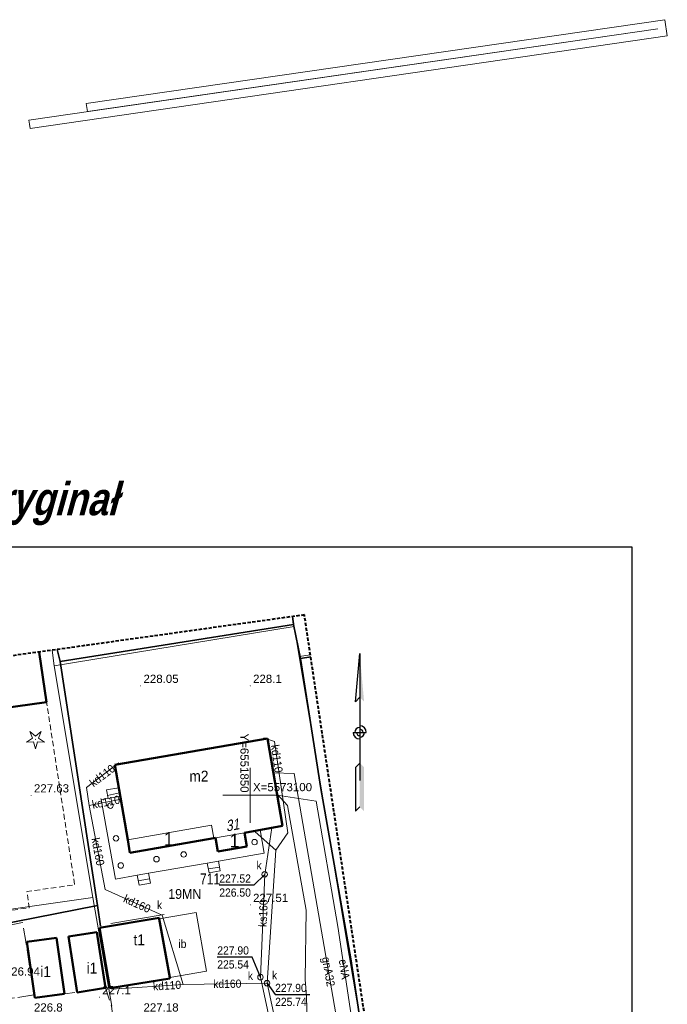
# Model space of a CAD drawing. Extents: x 6551780 to 6552081, y 5572957 to 5573171.
# Tile 10 of 19: x 6551829 to 6551888, y 5573081 to 5573171. Entities that reach past the tile are written whole.
import ezdxf
from ezdxf.enums import TextEntityAlignment as Align

# ---------------------------------------------------------------- set-up
doc = ezdxf.new("R2010")
doc.units = 0
doc.header["$LTSCALE"] = 0.5
for name, pattern in [('1.0_0.5', [1.5, 1, -0.5]), ('2', [0.9, 0.6, -0.3]), ('2 1', [3, 2, -1]), ('219-500', [0, 0]), ('3 1', [4, 3, -1]), ('EGBA', [5, 4, -1]), ('otbt_500', [0, 0]), ('sukl_500', [0, 0])]:
    doc.linetypes.add(name, pattern=pattern)
for name, color, linetype in [('203-punkt graniczny', 7, 'Continuous'), ('211-numer działki ewidencyjnej', 7, 'Continuous'), ('219-działka ewidencyjna', 7, 'Continuous'), ('238-Punkt adresowy budynku', 7, 'Continuous'), ('311-podpora', 7, 'Continuous'), ('312-budynek ewidencyjny', 7, 'Continuous'), ('312-oznaczenie budynku ewidencyjnego-Atr117', 7, 'Continuous'), ('320-blok - kondygnacja nadziemna', 7, 'Continuous'), ('320-blok - kondygnacja nadziemna-Atr25', 7, 'Continuous'), ('352-schody', 7, 'Continuous'), ('budowla podziemna', 7, 'Continuous'), ('drzewo iglaste', 7, 'Continuous'), ('inna budowla', 7, 'Continuous'), ('inna budowla-Atr17', 7, 'Continuous'), ('odwodnienie liniowe', 7, 'Continuous'), ('odwodnienie liniowe-Atr17', 7, 'Continuous'), ('ogrodzenie trwałe', 7, 'Continuous'), ('OTRN_O', 7, 'Continuous'), ('przewód elektroenergetyczny (linia)', 7, 'Continuous'), ('przewód elektroenergetyczny (linia)-Atr1', 7, 'Continuous'), ('przewód gazowy', 7, 'Continuous'), ('przewód gazowy-Atr1', 7, 'Continuous'), ('przewód kanalizacyjny', 7, 'Continuous'), ('przewód kanalizacyjny-Atr1', 7, 'Continuous'), ('przewód wodociągowy', 7, 'Continuous'), ('rzedna', 7, 'Continuous'), ('rzedna-Atr2', 7, 'Continuous'), ('rzedna-Atr3', 7, 'Continuous'), ('Strzałka', 7, 'Continuous'), ('studnia kanalizacyjna', 7, 'Continuous'), ('studnia kanalizacyjna-Atr17', 7, 'Continuous'), ('taras', 7, 'Continuous'), ('WD-549_SZKIC', 7, 'Continuous'), ('Wymiarowanie', 7, 'Continuous')]:
    doc.layers.add(name, color=color, linetype=linetype)
for name, color, linetype, lineweight, true_color in [('EGB', 7, 'Continuous', 20, 0x000000), ('EGB_O', 7, 'Continuous', 20, 0x000000), ('OTD', 7, 'Continuous', 20, 0x000000), ('OTD_O', 7, 'Continuous', 20, 0x000000), ('OTK', 7, 'Continuous', 20, 0x000000), ('OTK_O', 7, 'Continuous', 20, 0x000000), ('OTRN', 7, 'Continuous', 20, 0x000000), ('OTRS', 7, 'Continuous', 20, 0x000000), ('OTRS_O', 7, 'Continuous', 20, 0x000000), ('OTZ', 7, 'Continuous', 20, 0x000000), ('PARSI', 7, 'Continuous', 20, 0x000000), ('SUK', 7, 'Continuous', 20, 0x803300), ('SUK_O', 7, 'Continuous', 20, 0x803300), ('SUPS', 7, 'Continuous', 20, 0x000000), ('SUPS_O', 7, 'Continuous', 20, 0x000000), ('SUW', 5, 'Continuous', 20, 0x0000ff), ('SUW_O', 5, 'Continuous', 20, 0x0000ff)]:
    doc.layers.add(name, color=color, linetype=linetype, lineweight=lineweight, true_color=true_color)
doc.styles.add('BDOT', font='Arial.ttf', dxfattribs={"width": 0.9})
doc.styles.add('EGiB', font='Arial.ttf', dxfattribs={"width": 0.9})
doc.styles.add('GESUT', font='arial.ttf', dxfattribs={"width": 0.9, "height": 1.5})
doc.styles.add('MZSK', font='Arial.ttf', dxfattribs={"width": 0.9, "height": 0.75})
doc.styles.get("Standard").update_dxf_attribs({"font": 'arial.ttf', "width": 0.9})
doc.styles.add('Standard1', font='simplex.shx', dxfattribs={"width": 0.8, "oblique": 15.3})
doc.linetypes.add('MPNLZ', pattern='A,6,-2,[35,msgB.shx,S=0.016,R=0,X=-1,Y=0],6', length=14)
doc.linetypes.add('OTKB', pattern='A,7,[28,msgB.shx,S=1,R=0,X=0.35,Y=0],-0.7', length=7.7)
doc.linetypes.add('OTOO', pattern='A,7.5,[30,msgB.shx,S=1.28,R=0,X=0,Y=0],7.5', length=15)

# ---------------------------------------------------------------- blocks, each defined once
blk = doc.blocks.new('311')
at = {"color": 0, "linetype": 'Continuous', "lineweight": 0}
blk.add_circle((0, 0), 0.25, dxfattribs=at)
blk = doc.blocks.new('203')
at = {"linetype": 'Continuous', "lineweight": 0}
h = blk.add_hatch(color=0, dxfattribs=at)
edge = h.paths.add_edge_path()
edge.add_arc((0, 0), 0.045, 0, 360)
blk = doc.blocks.new('PW01')
at = {"linetype": 'Continuous', "lineweight": 13}
h = blk.add_hatch(color=0, dxfattribs=at)
edge = h.paths.add_edge_path()
edge.add_arc((0, 0), 0.045, 0, 360)
blk = doc.blocks.new('US15')
at = {"color": 0, "linetype": 'Continuous', "lineweight": 13}
blk.add_circle((0, 0), 0.25, dxfattribs=at)
blk = doc.blocks.new('OP011')
at = {"linetype": 'Continuous', "lineweight": 13}
h = blk.add_hatch(color=0, dxfattribs=at)
edge = h.paths.add_edge_path()
edge.add_arc((0, 0), 0.05, 0, 360)
at = {"color": 0, "linetype": 'Continuous', "lineweight": 13}
for p, q in [((-0.828, -0.268), (-0.283, 0.093)), ((-0.283, 0.093), (-0.512, 0.706)), ((-0.512, 0.706), (0, 0.299)), ((0, 0.299), (0.512, 0.706)), ((0.512, 0.706), (0.283, 0.093)), ((0.283, 0.093), (0.828, -0.268)), ((-0.175, -0.24), (-0.828, -0.268)), ((0, -0.87), (-0.175, -0.24)), ((0.175, -0.24), (0, -0.87)), ((0.828, -0.268), (0.175, -0.24))]:
    blk.add_line(p, q, dxfattribs=at)
blk = doc.blocks.new('SUPS_a')
at = {"layer": 'SUPS', "color": 0, "const_width": 0.09, "flags": 128}
blk.add_lwpolyline([(-0.04, 0, 1), (0.04, 0, 1)], format="xyb", close=True, dxfattribs=at)
at = {"layer": 'SUPS_O', "color": 0, "style": 'GESUT', "width": 0.9}
blk.add_attdef('RZG', text='', height=1.5, dxfattribs=at).set_placement((1.37, -0.68), align=Align.MIDDLE_LEFT)
blk.add_attdef('RZD', text='', height=1.5, dxfattribs=at).set_placement((1.37, -2.04), align=Align.TOP_LEFT)
blk = doc.blocks.new('SUKS')
at = {"layer": 'SUK', "color": 0, "lineweight": 18}
blk.add_circle((0, 0), 0.5, dxfattribs=at)
blk = doc.blocks.new('SUWW')
at = {"layer": 'SUW', "color": 0, "const_width": 0.4, "flags": 128}
blk.add_lwpolyline([(-0.2, 0, 1), (0.2, 0, 1)], format="xyb", close=True, dxfattribs=at)
blk = doc.blocks.new('OTZL')
at = {"layer": 'OTZ', "color": 0, "lineweight": 18, "const_width": 0.1}
blk.add_lwpolyline([(-0.05, 0, 1), (0.05, 0, 1)], format="xyb", close=True, dxfattribs=at)
at = {"layer": 'OTZ', "color": 0, "lineweight": 18}
for centre, start, end in [((-0.65, 0.47), 84, 204), ((0.25, 0.76), 12, 132), ((0.8, 0), 300, 60), ((-0.65, -0.47), 156, 276), ((0.25, -0.76), 228, 348)]:
    blk.add_arc(centre, 0.7, start, end, dxfattribs=at)
blk = doc.blocks.new('A$C664B228D')
at = {"layer": 'EGB', "color": 18, "true_color": 0x000000}
for p, q in [((6551824.295, 5573065.836), (6551824.76, 5573062.668)), ((6551824.847, 5573065.522), (6551825.194, 5573063.152)), ((6551825.363, 5573065.444), (6551825.668, 5573063.369)), ((6551825.857, 5573065.524), (6551826.161, 5573063.454))]:
    blk.add_line(p, q, dxfattribs=at)
at = {"layer": 'EGB', "color": 18, "linetype": 'Continuous', "lineweight": 50, "true_color": 0x000000, "flags": 128}
blk.add_lwpolyline([(6551825.96, 5573065.55), (6551826.27, 5573063.46), (6551825.834, 5573063.438), (6551825.233, 5573063.188), (6551824.89, 5573062.87), (6551824.711, 5573062.591), (6551824.564, 5573062.151), (6551824.54, 5573061.92), (6551824.4, 5573061.89), (6551825.75, 5573052.92), (6551835.99, 5573054.41), (6551834.546, 5573064.044), (6551835.03, 5573064.12), (6551834.52, 5573067.54), (6551834.01, 5573067.48), (6551832.55, 5573077.03), (6551822.33, 5573075.5), (6551823.69, 5573066.54), (6551823.82, 5573066.56), (6551823.97, 5573066.215), (6551824.198, 5573065.913), (6551824.53, 5573065.65), (6551824.981, 5573065.468), (6551825.509, 5573065.435)], close=True, dxfattribs=at)
at = {"layer": 'EGB', "color": 18, "linetype": 'EGBA', "lineweight": 50, "true_color": 0x000000, "flags": 128}
blk.add_lwpolyline([(6551823.69, 5573066.54), (6551824.4, 5573061.89), (6551824.54, 5573061.92), (6551824.564, 5573062.151), (6551824.711, 5573062.591), (6551824.89, 5573062.87), (6551825.233, 5573063.188), (6551825.834, 5573063.438), (6551826.27, 5573063.46), (6551825.96, 5573065.55), (6551825.509, 5573065.435), (6551824.981, 5573065.468), (6551824.53, 5573065.65), (6551824.198, 5573065.913), (6551823.97, 5573066.215), (6551823.82, 5573066.56)], close=True, dxfattribs=at)
at = {"layer": 'EGB', "color": 18, "lineweight": 18, "true_color": 0x000000, "flags": 128}
blk.add_lwpolyline([(6551824.579, 5573062.197), (6551824.31, 5573062.29), (6551823.76, 5573066.04), (6551823.97, 5573066.215), (6551824.198, 5573065.913), (6551824.53, 5573065.65), (6551824.981, 5573065.468), (6551825.509, 5573065.435), (6551825.96, 5573065.55), (6551826.27, 5573063.46), (6551825.834, 5573063.438), (6551825.233, 5573063.188), (6551824.89, 5573062.87), (6551824.711, 5573062.591)], close=True, dxfattribs=at)
at = {"layer": 'OTD', "color": 18, "lineweight": 25, "true_color": 0x000000, "flags": 128}
blk.add_lwpolyline([(6551821.98, 5573080.66), (6551824.96, 5573081.11), (6551824.017, 5573087.056), (6551821.05, 5573086.61)], close=True, dxfattribs=at)
at = {"layer": 'OTK', "color": 18, "linetype": '3 1', "lineweight": 18, "true_color": 0x000000, "flags": 128}
blk.add_lwpolyline([(6551829.218, 5573088.387), (6551820.82, 5573086.61), (6551821.81, 5573080.51), (6551830.29, 5573081.78), (6551829.5, 5573086.65)], close=True, dxfattribs=at)
at = {"layer": 'OTK', "color": 18, "linetype": '2 1', "lineweight": 18, "true_color": 0x000000, "flags": 128}
for points in [[(6551837.7, 5573047.7), (6551835.99, 5573054.41), (6551834.546, 5573064.044), (6551835.03, 5573064.12), (6551834.52, 5573067.54), (6551834.01, 5573067.48), (6551832.644, 5573076.417), (6551834.78, 5573075.6), (6551837.775, 5573055.351), (6551839.04, 5573048.57)], [(6551820.03, 5573075.01), (6551821.27, 5573066.22), (6551823.69, 5573066.54), (6551823.82, 5573066.56), (6551823.97, 5573066.215), (6551823.76, 5573066.04), (6551824.271, 5573062.553), (6551822.74, 5573061.86), (6551822.32, 5573061.3), (6551823.47, 5573052.661), (6551824.04, 5573048.75), (6551824.96, 5573042.62), (6551823.74, 5573042.49), (6551823.51, 5573043.77), (6551822.53, 5573050.4), (6551822.07, 5573053.09), (6551820.68, 5573062.22), (6551820.1, 5573066.26), (6551818.86, 5573074.86)]]:
    blk.add_lwpolyline(points, close=True, dxfattribs=at)
at = {"layer": 'OTK', "color": 18, "linetype": 'OTKB', "lineweight": 18, "true_color": 0x000000, "flags": 128}
blk.add_lwpolyline([(6551821.05, 5573062.85), (6551820.87, 5573064.53)], dxfattribs=at)
at = {"layer": 'SUPS', "color": 36, "linetype": 'Continuous', "true_color": 0x803300}
for points in [[(6551816.28, 5573070.27), (6551817.102, 5573068.214), (6551819.915, 5573068.214)], [(6551818.37, 5573057.47), (6551819.094, 5573055.747), (6551821.91, 5573055.747)]]:
    blk.add_lwpolyline(points, dxfattribs=at)
at = {"layer": 'SUPS', "color": 5, "linetype": 'Continuous', "true_color": 0x0000ff}
blk.add_lwpolyline([(6551821.927, 5573061.856), (6551821.993, 5573060.032), (6551824.805, 5573060.032)], dxfattribs=at)
at = {"layer": 'OTZ', "color": 96, "lineweight": 18, "true_color": 0x008000, "xscale": 0.5, "yscale": 0.5, "zscale": 0.5}
blk.add_blockref('OTZL', (6551836.62, 5573043.887, 0.5), dxfattribs=at)
at = {"layer": 'SUPS', "color": 36, "true_color": 0x803300, "xscale": 0.5, "yscale": 0.5, "zscale": 0.5}
for p, values in [((6551816.28, 5573070.27, 226.46), {'RZG': '226.46'}), ((6551818.37, 5573057.47, 226.19), {'RZG': '226.19'})]:
    blk.add_blockref('SUPS_a', p, dxfattribs=at).add_auto_attribs(values)
at = {"layer": 'SUPS', "color": 5, "true_color": 0x0000ff, "xscale": 0.5, "yscale": 0.5, "zscale": 0.5}
blk.add_blockref('SUPS_a', (6551821.927, 5573061.856, 226.3), dxfattribs=at).add_auto_attribs({'RZG': '226.30'})
at = {"layer": 'SUW', "color": 5, "true_color": 0x0000ff, "xscale": 0.5, "yscale": 0.5, "zscale": 0.5}
blk.add_blockref('SUWW', (6551821.927, 5573061.856, 226.3), dxfattribs=at)
at = {"layer": 'EGB_O', "color": 18, "true_color": 0x000000, "char_height": 1, "attachment_point": 5, "style": 'EGiB'}
for s, insert in [('2/4', (6551824.244, 5573064.889)), ('m4', (6551829.553, 5573063.751))]:
    blk.add_mtext(s, dxfattribs=dict(at, insert=insert))
at = {"layer": 'OTD_O', "color": 18, "true_color": 0x000000, "insert": (6551822.827, 5573083.912), "char_height": 0.75, "attachment_point": 5, "style": 'BDOT'}
blk.add_mtext('sm', dxfattribs=at)
at = {"layer": 'OTK_O', "color": 18, "true_color": 0x000000, "insert": (6551827.391, 5573085.156), "char_height": 0.75, "attachment_point": 5, "style": 'BDOT'}
blk.add_mtext('kb.', dxfattribs=at)
at = {"layer": 'OTK_O', "color": 18, "true_color": 0x000000, "char_height": 0.75, "attachment_point": 5, "style": 'BDOT'}
for s, insert, rotation in [('ch.pb.', (6551820.172, 5573070.278), 279.30205), ('ch.kb.', (6551836.608, 5573059.364), 279.73699)]:
    blk.add_mtext(s, dxfattribs=dict(at, insert=insert, rotation=rotation))
at = {"layer": 'SUK_O', "color": 36, "true_color": 0x803300, "char_height": 0.75, "attachment_point": 5, "style": 'GESUT'}
for insert in [(6551816.926, 5573069.79), (6551817.683, 5573057.726)]:
    blk.add_mtext('k', dxfattribs=dict(at, insert=insert))
at = {"layer": 'SUW_O', "color": 5, "true_color": 0x0000ff, "insert": (6551822.028, 5573062.46), "char_height": 0.75, "attachment_point": 5, "style": 'GESUT'}
blk.add_mtext('w', dxfattribs=at)
at = {"layer": 'SUK', "color": 36, "lineweight": 18, "true_color": 0x803300, "xscale": 0.5, "yscale": 0.5, "zscale": 0.5}
for p in [(6551816.28, 5573070.27, 226.461), (6551818.37, 5573057.47, 226.186)]:
    blk.add_blockref('SUKS', p, dxfattribs=at)
blk = doc.blocks.new('mzsk')
at = {"layer": 'PARSI', "color": 0}
for p, q in [((0, -5), (0, 5)), ((5, 0), (-5, 0))]:
    blk.add_line(p, q, dxfattribs=at)
blk = doc.blocks.new('OTRS')
at = {"layer": 'OTRS', "color": 0, "lineweight": -3, "const_width": 0.09}
blk.add_lwpolyline([(-0.04, 0, 1), (0.04, 0, 1)], format="xyb", close=True, dxfattribs=at)
at = {"layer": 'OTRS_O', "color": 0, "style": 'BDOT'}
blk.add_attdef('RZEDNA', (0.51, 0.52), '', height=1.5, dxfattribs=at)
blk = doc.blocks.new('OTRN')
at = {"layer": 'OTRN', "color": 0, "const_width": 0.09}
blk.add_lwpolyline([(-0.04, 0, 1), (0.04, 0, 1)], format="xyb", close=True, dxfattribs=at)
at = {"layer": 'OTRN_O', "color": 0, "style": 'BDOT'}
blk.add_attdef('RZEDNA', (0.51, 0.52), '', height=1.5, dxfattribs=at)
blk = doc.blocks.new('A$C664B2598')
at = {"layer": 'OTRN', "color": 18, "true_color": 0x000000, "xscale": 0.5, "yscale": 0.5, "zscale": 0.5}
for p, values in [((6551850, 5573110, 228.05), {'RZEDNA': '228.1'}), ((6551836.23, 5573081.57, 227.12), {'RZEDNA': '227.1'}), ((6551830, 5573080, 226.83), {'RZEDNA': '226.8'})]:
    blk.add_blockref('OTRN', p, dxfattribs=at).add_auto_attribs(values)
at = {"layer": 'OTRS', "color": 18, "true_color": 0x000000, "xscale": 0.5, "yscale": 0.5, "zscale": 0.5}
for p, values in [((6551840, 5573110, 228.05), {'RZEDNA': '228.05'}), ((6551830, 5573100, 227.63), {'RZEDNA': '227.63'}), ((6551850, 5573090, 227.51), {'RZEDNA': '227.51'}), ((6551827.34, 5573083.28, 226.939), {'RZEDNA': '226.94'}), ((6551840, 5573080, 227.18), {'RZEDNA': '227.18'})]:
    blk.add_blockref('OTRS', p, dxfattribs=at).add_auto_attribs(values)
at = {"layer": 'Strzałka', "color": 6, "linetype": 'MPNLZ', "lineweight": 40, "insert": (6551842.514, 5573091.446), "char_height": 0.9, "width": 10.24548, "attachment_point": 1}
blk.add_mtext('19MN', dxfattribs=at)
blk = doc.blocks.new('sdvsdv')
at = {"layer": 'Strzałka'}
for p, q in [((-0.73, 5.52, 286.02), (0.07, 14.32, 286.02)), ((0.07, 14.32, 286.02), (0.07, -8.88, 286.02)), ((0.07, 6.32, 286.02), (-0.73, 5.52, 286.02)), ((-1.13, -0.08, 286.02), (1.27, -0.08, 286.02)), ((0.07, -5.68, 286.02), (-0.73, -6.48, 286.02)), ((-0.73, -6.48, 286.02), (-0.73, -14.48, 286.02)), ((-0.73, -14.48, 286.02), (0.07, -13.68, 286.02))]:
    blk.add_line(p, q, dxfattribs=at)
for radius, start, end in [(0.9, 90, 180), (1.2, 0, 90), (0.6, 0, 90), (1.2, 180, 270), (0.6, 180, 270), (0.9, 270, 0)]:
    blk.add_arc((0.07, -0.08, 286.02), radius, start, end, dxfattribs=at)
for points in [[(0.07, 14.32, 286.02), (0.07, 14.32, 286.02), (0.87, 5.52, 286.02), (0.07, 6.32, 286.02)], [(0.07, -5.68, 286.02), (0.87, -6.48, 286.02), (0.07, -13.68, 286.02), (0.87, -14.48, 286.02)]]:
    blk.add_solid(points, dxfattribs=at)

msp = doc.modelspace()

# ---------------------------------------------------------------- linework, layer by layer
at = {"layer": '219-działka ewidencyjna', "color": 7, "linetype": '219-500', "lineweight": 18}
for points in [[(6551853.884, 5573116.322), (6551854, 5573115.4)], [(6551831.917, 5573113.247), (6551832.09, 5573111.83)], [(6551855.487, 5573112.832), (6551854.45, 5573112.67)]]:
    msp.add_lwpolyline(points, dxfattribs=at)
at = {"layer": '219-działka ewidencyjna', "color": 7, "linetype": '219-500', "lineweight": 18, "flags": 128}
for points in [[(6551854, 5573115.4), (6551832.09, 5573111.83)], [(6551854, 5573115.4), (6551854.45, 5573112.67)], [(6551854.45, 5573112.67), (6551857.9, 5573092.1)], [(6551832.09, 5573111.83), (6551835.63, 5573090.67)], [(6551859.03, 5573085.39), (6551857.9, 5573092.1)], [(6551835.63, 5573090.67), (6551820.46, 5573088.5)], [(6551835.63, 5573090.67), (6551837.35, 5573080.76)], [(6551859.03, 5573085.39), (6551862.18, 5573066.67)]]:
    msp.add_lwpolyline(points, dxfattribs=at)
at = {"layer": '312-budynek ewidencyjny', "color": 7, "linetype": 'Continuous', "lineweight": 50}
msp.add_lwpolyline([(6551830.725, 5573113.08), (6551831.41, 5573108.51)], dxfattribs=at)
at = {"layer": '312-budynek ewidencyjny', "color": 7, "linetype": 'Continuous', "lineweight": 50, "flags": 128}
for points in [[(6551831.41, 5573108.51), (6551820.47, 5573106.99)], [(6551837.63, 5573102.78), (6551851.56, 5573105.2)], [(6551851.56, 5573105.2), (6551852.94, 5573097.2)], [(6551838.81, 5573095.93), (6551837.63, 5573102.78)], [(6551852.94, 5573097.2), (6551849.46, 5573096.58)], [(6551846.82, 5573096.12), (6551846.67, 5573096.09)], [(6551847.03, 5573094.88), (6551846.82, 5573096.12)], [(6551849.46, 5573096.58), (6551849.68, 5573095.34)], [(6551839.01, 5573094.75), (6551838.81, 5573095.93)], [(6551846.67, 5573096.09), (6551839.01, 5573094.75)], [(6551849.68, 5573095.34), (6551847.03, 5573094.88)], [(6551836.23, 5573087.9), (6551841.69, 5573088.81)], [(6551841.69, 5573088.81), (6551841.7, 5573088.72)], [(6551841.7, 5573088.72), (6551842.66, 5573083.37)], [(6551836, 5573087.5), (6551833.41, 5573087.1)], [(6551836.8, 5573082.41), (6551836, 5573087.5)], [(6551837.18, 5573082.38), (6551836.23, 5573087.9)], [(6551829.6, 5573086.61), (6551832.31, 5573086.99)], [(6551830.33, 5573081.5), (6551829.6, 5573086.61)], [(6551832.31, 5573086.99), (6551833.03, 5573081.88)], [(6551833.41, 5573087.1), (6551834.19, 5573082.01)], [(6551842.67, 5573083.28), (6551837.18, 5573082.38)], [(6551842.66, 5573083.37), (6551842.67, 5573083.28)], [(6551833.03, 5573081.88), (6551830.33, 5573081.5)], [(6551834.19, 5573082.01), (6551836.8, 5573082.41)]]:
    msp.add_lwpolyline(points, dxfattribs=at)
at = {"layer": '320-blok - kondygnacja nadziemna', "color": 7, "linetype": 'Continuous', "lineweight": 18, "flags": 128}
for points in [[(6551838.81, 5573095.93), (6551839.01, 5573094.75), (6551846.67, 5573096.09), (6551846.46, 5573097.28)], [(6551846.82, 5573096.12), (6551847.03, 5573094.88), (6551849.68, 5573095.34), (6551849.46, 5573096.58)]]:
    msp.add_lwpolyline(points, close=True, dxfattribs=at)
at = {"layer": '352-schody', "color": 7, "linetype": 'Continuous', "lineweight": 18, "flags": 128}
for points in [[(6551837.02, 5573099.72), (6551836.88, 5573100.5), (6551837.99, 5573100.69), (6551838.12, 5573099.91)], [(6551837.02, 5573099.72), (6551836.88, 5573100.5), (6551837.99, 5573100.69), (6551838.12, 5573099.91)], [(6551846.08, 5573093.82), (6551847.1, 5573094), (6551847.26, 5573093.09), (6551846.24, 5573092.91)], [(6551846.08, 5573093.82), (6551847.1, 5573094), (6551847.26, 5573093.09), (6551846.24, 5573092.91)], [(6551839.69, 5573092.7), (6551840.72, 5573092.88), (6551840.88, 5573091.97), (6551839.85, 5573091.79)], [(6551839.69, 5573092.7), (6551840.72, 5573092.88), (6551840.88, 5573091.97), (6551839.85, 5573091.79)]]:
    msp.add_lwpolyline(points, close=True, dxfattribs=at)
for points in [[(6551838.068, 5573100.223), (6551836.972, 5573099.989)], [(6551847.196, 5573093.453), (6551846.174, 5573093.286)], [(6551840.806, 5573092.389), (6551839.779, 5573092.195)]]:
    msp.add_lwpolyline(points, dxfattribs=at)
at = {"layer": 'budowla podziemna', "color": 7, "linetype": '1.0_0.5', "lineweight": 18, "flags": 128}
msp.add_lwpolyline([(6551823.04, 5573090.32), (6551820.46, 5573106.98), (6551831.41, 5573108.51), (6551833.98, 5573091.82), (6551829.62, 5573091.22), (6551829.83, 5573089.73), (6551826.37, 5573089.25), (6551826.16, 5573090.73)], close=True, dxfattribs=at)
at = {"layer": 'inna budowla', "color": 7, "linetype": 'Continuous', "lineweight": 18, "flags": 128}
msp.add_lwpolyline([(6551845.05, 5573089.31), (6551841.7, 5573088.72), (6551842.66, 5573083.37), (6551846, 5573083.96)], close=True, dxfattribs=at)
at = {"layer": 'odwodnienie liniowe', "color": 36, "linetype": 'sukl_500', "lineweight": 18, "true_color": 0x803300, "flags": 128}
msp.add_lwpolyline([(6551837.28, 5573088.3), (6551842.15, 5573089.11)], dxfattribs=at)
at = {"layer": 'ogrodzenie trwałe', "color": 7, "linetype": 'OTOO', "lineweight": 35}
for points in [[(6551853.96, 5573115.59), (6551853.857, 5573116.318)], [(6551832.36, 5573113.309), (6551832.64, 5573112.23)], [(6551854.57, 5573112.49), (6551855.516, 5573112.639)], [(6551859.17, 5573085.08), (6551862.07, 5573065.98), (6551862.49, 5573066.27)]]:
    msp.add_lwpolyline(points, dxfattribs=at)
at = {"layer": 'ogrodzenie trwałe', "color": 7, "linetype": 'OTOO', "lineweight": 35, "flags": 128}
for points in [[(6551853.96, 5573115.59), (6551832.64, 5573112.23)], [(6551859.17, 5573085.08), (6551856.44, 5573100.63), (6551854.57, 5573112.49), (6551853.96, 5573115.59)], [(6551836.05, 5573089.95), (6551832.64, 5573112.23)], [(6551820.86, 5573086.95), (6551836.05, 5573089.95), (6551836.34, 5573088.04)]]:
    msp.add_lwpolyline(points, dxfattribs=at)
at = {"layer": 'OTK', "color": 18, "linetype": '3 1', "lineweight": 18, "true_color": 0x000000, "flags": 128}
msp.add_lwpolyline([(6551820.36, 5573074.97), (6551822.33, 5573075.5), (6551832.55, 5573077.03), (6551832.644, 5573076.417), (6551834.78, 5573075.6), (6551838.04, 5573075.95), (6551837.32, 5573080.74), (6551836.8, 5573082.41), (6551834.19, 5573082.01), (6551833.03, 5573081.88), (6551830.33, 5573081.5), (6551830.29, 5573081.78), (6551821.81, 5573080.51), (6551820.82, 5573086.61), (6551818.17, 5573086.54), (6551819.48, 5573078.82), (6551819.78, 5573078.88)], close=True, dxfattribs=at)
at = {"layer": 'przewód elektroenergetyczny (linia)', "color": 1, "linetype": 'Continuous', "lineweight": 18, "flags": 128}
msp.add_lwpolyline([(6551861.38, 5573065.56), (6551858, 5573088.02), (6551856, 5573099.47), (6551852.45, 5573100.01)], dxfattribs=at)
at = {"layer": 'przewód gazowy', "color": 52, "linetype": 'Continuous', "lineweight": 18, "true_color": 0xbfbf00, "flags": 128}
msp.add_lwpolyline([(6551860.42, 5573064.95), (6551854.01, 5573101.99), (6551852.1, 5573102.06)], dxfattribs=at)
at = {"layer": 'przewód kanalizacyjny', "color": 0, "lineweight": 18}
for p, q in [((6551835.022, 5573163.163), (6551887.824, 5573170.806)), ((6551887.824, 5573170.806), (6551888.064, 5573169.325)), ((6551887.202, 5573169.959), (6551829.804, 5573161.629)), ((6551835.129, 5573162.421), (6551887.202, 5573169.958)), ((6551887.202, 5573169.958), (6551887.202, 5573169.959)), ((6551888.064, 5573169.325), (6551829.912, 5573160.887)), ((6551835.022, 5573163.163), (6551835.076, 5573162.792)), ((6551835.129, 5573162.421), (6551835.076, 5573162.792)), ((6551829.804, 5573161.629), (6551829.858, 5573161.258)), ((6551829.912, 5573160.887), (6551829.858, 5573161.258))]:
    msp.add_line(p, q, dxfattribs=at)
at = {"layer": 'przewód kanalizacyjny', "color": 36, "linetype": 'Continuous', "lineweight": 18, "true_color": 0x803300, "flags": 128}
for points in [[(6551851.24, 5573105.24), (6551852.2, 5573104.92), (6551853.42, 5573096.58), (6551852.34, 5573094.98), (6551850.45, 5573096.66)], [(6551835.29, 5573099.08), (6551835.06, 5573100.71), (6551838, 5573102.95)], [(6551835.29, 5573099.08), (6551838.07, 5573099.63)], [(6551843.89, 5573082.73), (6551841.95, 5573089.07), (6551836.77, 5573091.41), (6551835.29, 5573099.08)], [(6551853.56, 5573051.41), (6551849.09, 5573059.91), (6551854.96, 5573064.69), (6551850.93, 5573083.4), (6551851.32, 5573092.78), (6551851.96, 5573097.02)], [(6551854.16, 5573050.6), (6551857.04, 5573062.78), (6551855.13, 5573066.17), (6551851.53, 5573082.85), (6551852.34, 5573094.98)], [(6551843.89, 5573082.73), (6551837.34, 5573082.31)], [(6551851.53, 5573082.85), (6551843.89, 5573082.73)]]:
    msp.add_lwpolyline(points, dxfattribs=at)
at = {"layer": 'przewód wodociągowy', "color": 5, "linetype": 'Continuous', "lineweight": 18, "flags": 128}
msp.add_lwpolyline([(6551865.54, 5573052.35), (6551865.39, 5573052.39), (6551864.67, 5573052.58), (6551864.23, 5573052.9), (6551856.81, 5573064.88), (6551856.91, 5573065.55), (6551855.36, 5573073.39), (6551855.14, 5573081.67), (6551855, 5573083.2), (6551855.11, 5573089.52), (6551853.41, 5573099.07), (6551852.43, 5573100.13)], dxfattribs=at)
at = {"layer": 'rzedna-Atr2', "color": 36, "true_color": 0x803300, "flags": 128}
for points in [[(6551851.32, 5573092.78), (6551850.32, 5573091.79), (6551847.174, 5573091.79)], [(6551850.93, 5573083.4), (6551850.17, 5573085.23), (6551846.992, 5573085.23)], [(6551851.53, 5573082.85), (6551852.27, 5573081.81), (6551855.448, 5573081.81)]]:
    msp.add_lwpolyline(points, dxfattribs=at)
at = {"layer": 'Strzałka', "color": 204, "linetype": '2', "lineweight": 40}
msp.add_lwpolyline([(6551854.94, 5573116.47), (6551783.15, 5573106.42), (6551801.11, 5572993.54), (6551865.87, 5573043.8)], close=True, dxfattribs=at)
at = {"layer": 'taras', "color": 7, "linetype": 'otbt_500', "lineweight": 18, "flags": 128}
msp.add_lwpolyline([(6551836.4, 5573099.62), (6551837.02, 5573099.72), (6551838.12, 5573099.91), (6551838.81, 5573095.93), (6551839.01, 5573094.75), (6551846.67, 5573096.09), (6551846.82, 5573096.12), (6551847.03, 5573094.88), (6551849.68, 5573095.34), (6551849.46, 5573096.58), (6551850.91, 5573096.84), (6551851.28, 5573094.73), (6551847.1, 5573094), (6551846.08, 5573093.82), (6551840.72, 5573092.88), (6551839.69, 5573092.7), (6551837.69, 5573092.34)], close=True, dxfattribs=at)

# ---------------------------------------------------------------- block references
at = {"xscale": 0.5, "yscale": 0.5, "zscale": 0.5}
msp.add_blockref('sdvsdv', (6551859.955, 5573105.785), dxfattribs=at)
at = {"layer": '203-punkt graniczny', "color": 7, "linetype": 'Continuous', "lineweight": 18}
for p in [(6551854.45, 5573112.67), (6551857.9, 5573092.1), (6551859.03, 5573085.39)]:
    msp.add_blockref('203', p, dxfattribs=at)
at = {"layer": '311-podpora', "color": 7, "linetype": 'Continuous', "lineweight": 18}
for p in [(6551837.24, 5573099.06), (6551837.75, 5573096.07), (6551850.39, 5573095.73), (6551841.44, 5573094.17), (6551843.92, 5573094.6), (6551838.18, 5573093.59)]:
    msp.add_blockref('311', p, dxfattribs=at)
at = {"layer": 'drzewo iglaste', "color": 94, "linetype": 'Continuous', "lineweight": 18}
msp.add_blockref('OP011', (6551830.4, 5573105.11), dxfattribs=at)
at = {"layer": 'PARSI', "xscale": 0.5, "yscale": 0.5, "zscale": 0.5}
msp.add_blockref('mzsk', (6551850, 5573100), dxfattribs=at)
at = {"layer": 'rzedna', "color": 36, "linetype": 'Continuous', "lineweight": 18, "true_color": 0x803300}
for p in [(6551851.32, 5573092.78), (6551850.93, 5573083.4), (6551851.53, 5573082.85)]:
    msp.add_blockref('PW01', p, dxfattribs=at)
at = {"layer": 'studnia kanalizacyjna', "color": 36, "linetype": 'Continuous', "lineweight": 18, "true_color": 0x803300}
for p in [(6551851.32, 5573092.78), (6551850.93, 5573083.4), (6551851.53, 5573082.85)]:
    msp.add_blockref('US15', p, dxfattribs=at)

# ---------------------------------------------------------------- texts
at = {"layer": '211-numer działki ewidencyjnej', "color": 7, "linetype": 'Continuous', "lineweight": 18, "width": 0.79}
msp.add_text('711', height=1, dxfattribs=at).set_placement((6551845.41, 5573091.87))
at = {"layer": '238-Punkt adresowy budynku', "color": 7, "linetype": 'Continuous', "lineweight": 25, "oblique": 15, "width": 0.79}
msp.add_text('31', height=1, rotation=10.325, dxfattribs=at).set_placement((6551848.44, 5573096.8), align=Align.CENTER)
at = {"layer": '312-oznaczenie budynku ewidencyjnego-Atr117', "color": 7, "width": 0.9}
msp.add_text('m2', height=1, dxfattribs=at).set_placement((6551844.44, 5573101.75), align=Align.MIDDLE_LEFT)
msp.add_text('t1', height=1, dxfattribs=at).set_placement((6551839.34, 5573086.31))
for p in [(6551831.32, 5573083.9), (6551835.55, 5573084.23)]:
    msp.add_text('i1', height=1, dxfattribs=at).set_placement(p, align=Align.MIDDLE_CENTER)
at = {"layer": '320-blok - kondygnacja nadziemna-Atr25', "color": 7, "width": 0.9}
for p in [(6551842.12, 5573095.4), (6551848.13, 5573095.24)]:
    msp.add_text('1', height=1.25, dxfattribs=at).set_placement(p)
at = {"layer": 'inna budowla-Atr17', "color": 7, "width": 0.9}
msp.add_text('ib', height=0.75, dxfattribs=at).set_placement((6551843.44, 5573086.06))
at = {"layer": 'odwodnienie liniowe-Atr17', "color": 36, "true_color": 0x803300, "width": 0.9}
msp.add_text('k', height=0.75, dxfattribs=at).set_placement((6551841.48, 5573089.61))
at = {"layer": 'przewód elektroenergetyczny (linia)-Atr1', "color": 1, "width": 0.9}
msp.add_text('eNA', height=0.75, rotation=278.558, dxfattribs=at).set_placement((6551858.45, 5573085.03), align=Align.MIDDLE_LEFT)
at = {"layer": 'przewód gazowy-Atr1', "color": 52, "true_color": 0xbfbf00, "width": 0.9}
msp.add_text('gnA32', height=0.75, rotation=279.818, dxfattribs=at).set_placement((6551856.91, 5573085.24), align=Align.MIDDLE_LEFT)
at = {"layer": 'przewód kanalizacyjny-Atr1', "color": 36, "true_color": 0x803300, "width": 0.9}
for s, rotation, p in [('kd110', 278.322, (6551852.24, 5573104.62)), ('kd110', 37.304, (6551835.47, 5573101.02)), ('kd110', 11.19, (6551835.57, 5573099.13)), ('kd160', 280.921, (6551835.86, 5573096.12)), ('kd160', 335.689, (6551838.5, 5573090.63)), ('ks160', 87.619, (6551851.12, 5573087.98)), ('kd110', 3.669, (6551841.12, 5573082.55)), ('kd160', 0.9, (6551846.62, 5573082.77))]:
    msp.add_text(s, height=0.75, rotation=rotation, dxfattribs=at).set_placement(p, align=Align.MIDDLE_LEFT)
at = {"layer": 'rzedna-Atr2', "color": 36, "true_color": 0x803300, "width": 0.9}
for s, p in [('227.52', (6551847.174, 5573091.798)), ('227.90', (6551846.992, 5573085.238)), ('227.90', (6551852.27, 5573081.817))]:
    msp.add_text(s, height=0.75, dxfattribs=at).set_placement(p, align=Align.BOTTOM_LEFT)
at = {"layer": 'rzedna-Atr3', "color": 36, "true_color": 0x803300, "width": 0.9}
for s, p in [('226.50', (6551847.174, 5573090.522)), ('225.54', (6551846.992, 5573083.963)), ('225.74', (6551852.27, 5573080.542))]:
    msp.add_text(s, height=0.75, dxfattribs=at).set_placement(p, align=Align.BOTTOM_LEFT)
at = {"layer": 'studnia kanalizacyjna-Atr17', "color": 36, "true_color": 0x803300, "width": 0.9}
for p in [(6551850.57, 5573093.23), (6551849.78, 5573083.15), (6551851.98, 5573083.2)]:
    msp.add_text('k', height=0.75, dxfattribs=at).set_placement(p)
at = {"layer": 'WD-549_SZKIC', "lineweight": 25, "insert": (6551812.047, 5573128.564), "char_height": 3, "width": 38.03575, "attachment_point": 1, "style": 'Standard1'}
msp.add_mtext('\\pxqc;\\fArial|b1|i0|c238|p34;Oryginał', dxfattribs=at)
at = {"layer": 'Wymiarowanie', "style": 'MZSK'}
msp.add_text('Y=6551850', height=0.75, rotation=270, dxfattribs=at).set_placement((6551849.85, 5573100.25), align=Align.TOP_RIGHT)
msp.add_text('X=5573100', height=0.75, dxfattribs=at).set_placement((6551850.25, 5573100.15), align=Align.BOTTOM_LEFT)

# ---------------------------------------------------------------- next in the draw order: block references
msp.add_blockref('A$C664B228D', (0, 0))

# ---------------------------------------------------------------- next in the draw order: linework, layer by layer
at = {"flags": 128}
msp.add_lwpolyline([(6551779.832, 5573122.686), (6551884.832, 5573122.686), (6551884.832, 5572974.186), (6551779.832, 5572974.186)], close=True, dxfattribs=at)

# ---------------------------------------------------------------- next in the draw order: block references
msp.add_blockref('A$C664B2598', (0, 0))

doc.saveas('drawing.dxf')
